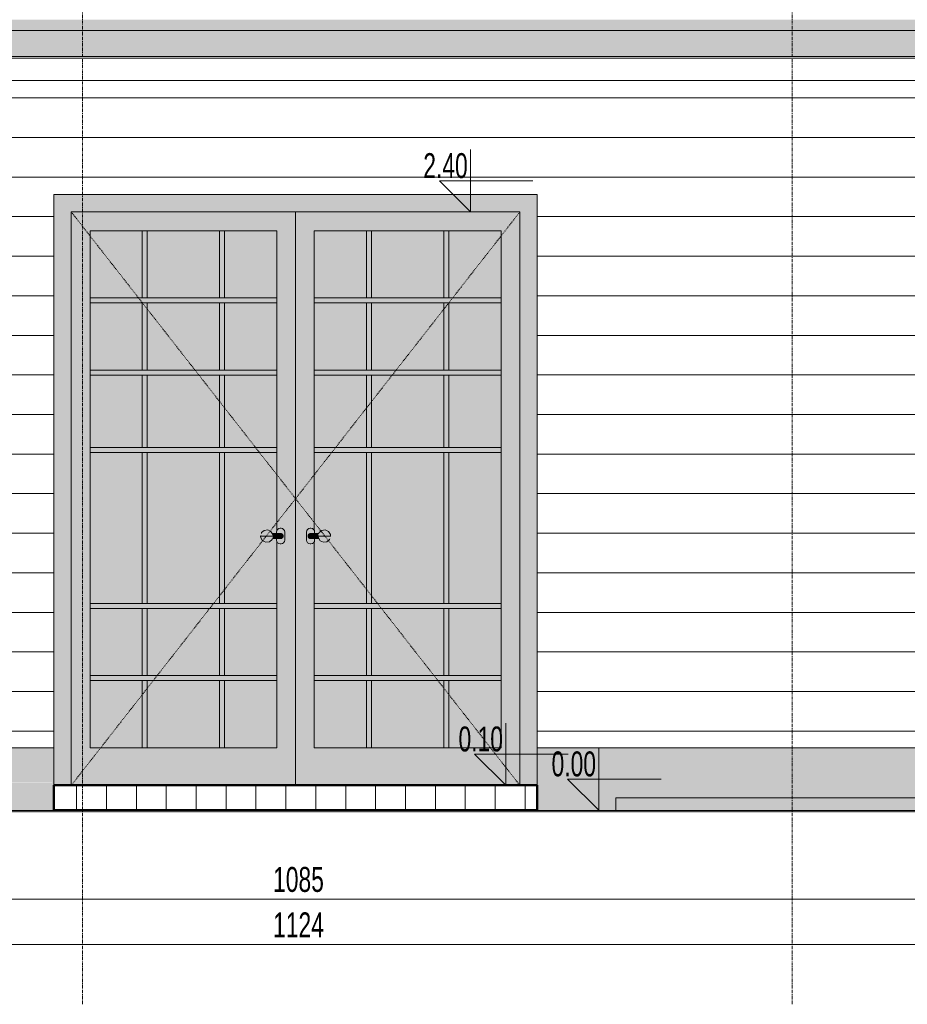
# Model space of a CAD drawing. Header units: centimetres. Extents: x 63272 to 70946, y -123 to 53714.
# Tile 16 of 50: x 66578 to 66934, y -78 to 317. Entities that reach past the tile are written whole.
import ezdxf

# ---------------------------------------------------------------- set-up
doc = ezdxf.new("R2010")
doc.units = ezdxf.units.CM
doc.linetypes.add('Kreska_2_', pattern=[0.635, 0.3175, -0.3175])
doc.linetypes.add('Linia siatki', pattern=[2.2225, 1.27, -0.3175, 0.3175, -0.3175])
for name, color, linetype, lineweight in [('A-ANNO-DIMS', 7, 'Continuous', 5), ('A-ANNO-DIMS-50', 7, 'Continuous', 5), ('A-DOOR', 7, 'Continuous', 5), ('A-DOOR-FRAM', 7, 'Continuous', 5), ('A-DOOR-GLAZ', 7, 'Continuous', 5), ('A-DOOR-HDLN', 7, 'Kreska_2_', 5), ('A-FLOR', 7, 'Continuous', 5), ('A-FLOR-PATT', 7, 'Continuous', 50), ('A-ROOF', 7, 'Continuous', 5), ('A-ROOF-OTLN', 7, 'Continuous', 5), ('A-ROOF-PATT', 7, 'Continuous', 5), ('A-WALL', 7, 'Continuous', 5), ('A-WALL-PATT', 7, 'Continuous', 5), ('C-TOPO', 7, 'Continuous', 5), ('G-ANNO-DIMS', 7, 'Continuous', 5), ('S-GRID', 7, 'Continuous', 5)]:
    doc.layers.add(name, color=color, linetype=linetype, lineweight=lineweight)
doc.styles.add('Arial Narrow', font='ARIALN.TTF', dxfattribs={"width": 0.8, "height": 10})
doc.dimstyles.new('standard_wielkość_otworów', dxfattribs={"dimscale": 30.48, "dimtxt": 10.23431, "dimasz": 0.246063, "dimexe": 0.164042, "dimexo": 0.0625, "dimgap": 0, "dimtad": 1, "dimdec": 1, "dimrnd": 0.5, "dimdsep": 46, "dimtxsty": 'Arial Narrow', "dimblk1": 'OBLIQUE', "dimblk2": 'OBLIQUE', "dimsah": 1, "dimcen": 0.09, "dimazin": 0, "dimtfac": 1, "dimtdec": 4, "dimtix": 1, "dimtmove": 0, "dimatfit": 3, "dimfxl": 0.164042, "dimfxlon": 1, "dimtvp": 1, "dimtolj": 1, "dimtzin": 0, "dimarcsym": 2})
pattern_1 = [(0, (66372.681, 0), (0, 15.875), [])]

# ---------------------------------------------------------------- blocks, each defined once
blk = doc.blocks.new('Drz Drzwi przeszklone x2 ___FK_04_0 ze szprosami - Dz_1 - Z - zwykłe - 151 x 240 _180 x 229_5_ EI 31-9118767-Elewacja w osi 2 - Północna')
at = {"layer": 'A-DOOR', "true_color": 0x383e42}
h = blk.add_hatch(color=250, dxfattribs=at)
h.paths.add_polyline_path([(-63943.25, 10), (-63943.25, 240), (-64033.25, 240), (-64033.25, 10), (-63950.75, 10)])
h.paths.add_polyline_path([(-64014.33, 25), (-64025.75, 25), (-64025.75, 232.5), (-63950.75, 232.5), (-63950.7, 112.35), (-63950.46, 112.66), (-63950.15, 112.9), (-63949.68, 113.06), (-63949.1, 113.1), (-63948.71, 113.05), (-63948.35, 112.9), (-63948.04, 112.66), (-63947.8, 112.35), (-63947.65, 111.99), (-63947.6, 111.6), (-63947.65, 108.01), (-63947.87, 107.56), (-63948.04, 107.34), (-63948.35, 107.1), (-63948.71, 106.95), (-63949.4, 106.9), (-63949.79, 106.95), (-63950.15, 107.1), (-63950.47, 107.35), (-63950.75, 107.65), (-63950.75, 25), (-63974.26, 25)])
h = blk.add_hatch(color=250, dxfattribs=at)
h.paths.add_polyline_path([(-63860.75, 10), (-63853.25, 10), (-63853.25, 240), (-63943.25, 240), (-63943.25, 10), (-63868.26, 10)])
h.paths.add_polyline_path([(-63934.2, 25), (-63935.75, 25), (-63935.8, 107.65), (-63936.04, 107.34), (-63936.35, 107.1), (-63936.71, 106.95), (-63937.4, 106.9), (-63937.79, 106.95), (-63938.15, 107.1), (-63938.47, 107.35), (-63938.7, 107.65), (-63938.85, 108.01), (-63938.9, 108.4), (-63938.85, 111.99), (-63938.7, 112.35), (-63938.46, 112.66), (-63938.15, 112.9), (-63937.68, 113.06), (-63937.1, 113.1), (-63936.71, 113.05), (-63936.35, 112.9), (-63936.04, 112.66), (-63935.75, 112.35), (-63935.75, 232.5), (-63860.75, 232.5), (-63860.75, 25)])
at = {"layer": 'A-DOOR', "true_color": 0x7f7f7f}
h = blk.add_hatch(color=8, dxfattribs=at)
h.paths.add_polyline_path([(-64002.75, 25), (-64002.75, 52), (-64004.75, 52), (-64004.75, 25)])
h.paths.add_polyline_path([(-64004.75, 54), (-64002.75, 54), (-64002.75, 81), (-64004.75, 81)])
h.paths.add_polyline_path([(-64004.75, 83), (-64002.75, 83), (-64002.75, 143.5), (-64004.75, 143.5), (-64004.75, 90.22)])
h.paths.add_polyline_path([(-64004.75, 145.5), (-64002.75, 145.5), (-64002.75, 174.5), (-64004.75, 174.5)])
h.paths.add_polyline_path([(-64004.75, 176.5), (-64002.75, 176.5), (-64002.75, 203.5), (-64004.75, 203.5), (-64004.75, 178.5)])
h.paths.add_polyline_path([(-64004.75, 205.5), (-64002.75, 205.5), (-64002.75, 232.5), (-64004.75, 232.5), (-64004.75, 227.26)])
h = blk.add_hatch(color=8, dxfattribs=at)
h.paths.add_polyline_path([(-63971.75, 25), (-63971.75, 52), (-63973.75, 52), (-63973.75, 25)])
h.paths.add_polyline_path([(-63971.75, 54), (-63971.75, 81), (-63973.75, 81), (-63973.75, 54)])
h.paths.add_polyline_path([(-63973.75, 83), (-63971.75, 83), (-63971.75, 143.5), (-63973.75, 143.5), (-63973.75, 90.22)])
h.paths.add_polyline_path([(-63973.75, 145.5), (-63971.75, 145.5), (-63971.75, 174.5), (-63973.75, 174.5)])
h.paths.add_polyline_path([(-63973.75, 176.5), (-63971.75, 176.5), (-63971.75, 203.5), (-63973.75, 203.5), (-63973.75, 181.58)])
h.paths.add_polyline_path([(-63973.75, 205.5), (-63971.75, 205.5), (-63971.75, 232.5), (-63973.75, 232.5), (-63973.75, 209.5)])
h = blk.add_hatch(color=8, dxfattribs=at)
h.paths.add_polyline_path([(-63912.75, 25), (-63912.75, 52), (-63914.75, 52), (-63914.75, 25)])
h.paths.add_polyline_path([(-63912.75, 54), (-63912.75, 81), (-63914.75, 81), (-63914.75, 54)])
h.paths.add_polyline_path([(-63912.75, 83), (-63912.75, 143.5), (-63914.75, 143.5), (-63914.75, 83)])
h.paths.add_polyline_path([(-63912.75, 145.5), (-63912.75, 174.5), (-63914.75, 174.5), (-63914.75, 145.5)])
h.paths.add_polyline_path([(-63914.75, 176.5), (-63912.75, 176.5), (-63912.75, 203.5), (-63914.75, 203.5), (-63914.75, 178.5)])
h.paths.add_polyline_path([(-63914.75, 205.5), (-63912.75, 205.5), (-63912.75, 232.5), (-63914.75, 232.5), (-63914.75, 227.26)])
h = blk.add_hatch(color=8, dxfattribs=at)
h.paths.add_polyline_path([(-63883.75, 25), (-63881.75, 25), (-63881.75, 52), (-63883.75, 52)])
h.paths.add_polyline_path([(-63881.75, 54), (-63881.75, 81), (-63883.75, 81), (-63883.75, 54)])
h.paths.add_polyline_path([(-63881.75, 83), (-63881.75, 143.5), (-63883.75, 143.5), (-63883.75, 83)])
h.paths.add_polyline_path([(-63881.75, 145.5), (-63881.75, 174.5), (-63883.75, 174.5), (-63883.75, 145.5)])
h.paths.add_polyline_path([(-63883.75, 176.5), (-63881.75, 176.5), (-63881.75, 203.5), (-63883.75, 203.5), (-63883.75, 181.58)])
h.paths.add_polyline_path([(-63883.75, 205.5), (-63881.75, 205.5), (-63881.75, 232.5), (-63883.75, 232.5), (-63883.75, 209.5)])
for points in [[(-63979.75, 203.5), (-63950.75, 203.5), (-63950.75, 205.5), (-64025.75, 205.5), (-64025.75, 203.5), (-64002.75, 203.5)], [(-63889.75, 203.5), (-63860.75, 203.5), (-63860.75, 205.5), (-63935.75, 205.5), (-63935.75, 203.5), (-63912.75, 203.5)], [(-64025.75, 174.5), (-63950.75, 174.5), (-63950.75, 176.5), (-64025.75, 176.5)], [(-63935.75, 174.5), (-63860.75, 174.5), (-63860.75, 176.5), (-63935.75, 176.5)], [(-63973.75, 143.5), (-63950.75, 143.5), (-63950.75, 145.5), (-64025.75, 145.5), (-64025.75, 143.5), (-64002.75, 143.5)], [(-63935.75, 143.5), (-63860.75, 143.5), (-63860.75, 145.5), (-63935.75, 145.5)], [(-63973.75, 81), (-63950.75, 81), (-63950.75, 83), (-64025.75, 83), (-64025.75, 81), (-64002.75, 81)], [(-63883.75, 81), (-63860.75, 81), (-63860.75, 83), (-63935.75, 83), (-63935.75, 81), (-63888.75, 81)], [(-63971.75, 52), (-63950.75, 52), (-63950.75, 54), (-64025.75, 54), (-64025.75, 52), (-63973.75, 52)], [(-63883.75, 52), (-63860.75, 52), (-63860.75, 54), (-63935.75, 54), (-63935.75, 52), (-63912.75, 52)]]:
    blk.add_hatch(color=8, dxfattribs=at).paths.add_polyline_path(points)
at = {"layer": 'A-DOOR', "true_color": 0x495058}
h = blk.add_hatch(color=251, dxfattribs=at)
h.paths.add_polyline_path([(-63957.3, 110), (-63957.27, 110), (-63957.23, 109.68), (-63957.29, 109.94)])
h.paths.add_polyline_path([(-63954.75, 107.55), (-63953.97, 107.65), (-63953.38, 108.03), (-63952.77, 108.55), (-63952.64, 108.81), (-63952.42, 109.29), (-63952.33, 109.69), (-63952.35, 110.05), (-63952.38, 110.37), (-63952.57, 111.06), (-63952.97, 111.63), (-63953.78, 112.24), (-63954.03, 112.38), (-63955.62, 112.36), (-63956.21, 111.98), (-63956.83, 111.45), (-63956.96, 111.19), (-63957.15, 110.84), (-63957.28, 110.21), (-63957.28, 109.76), (-63957.19, 109.31), (-63957.04, 108.95), (-63956.73, 108.45), (-63955.94, 107.82), (-63955.48, 107.62), (-63954.86, 107.57), (-63954.77, 107.56)])
h = blk.add_hatch(color=251, dxfattribs=at)
h.paths.add_polyline_path([(-63954.96, 107.56), (-63954.96, 107.6), (-63955.23, 107.62), (-63955.16, 107.58), (-63955.03, 107.56)])
h.paths.add_polyline_path([(-63956.83, 108.53), (-63956.96, 108.81), (-63956.83, 108.55)])
h.paths.add_polyline_path([(-63952.97, 111.63), (-63953.37, 111.99), (-63953.13, 111.76), (-63952.99, 111.65)])
for points in [[(-63949.25, 110), (-63948.25, 110), (-63948.32, 110.34), (-63948.5, 110.64), (-63948.55, 110.71), (-63948.75, 110.87), (-63949.14, 110.98), (-63949.25, 111), (-63952.49, 110.93), (-63952.32, 110.21), (-63952.3, 110), (-63950.75, 110)], [(-63949.1, 106.9), (-63948.71, 106.95), (-63948.35, 107.1), (-63948.03, 107.35), (-63947.8, 107.65), (-63947.65, 108.01), (-63947.6, 108.4), (-63947.65, 111.99), (-63947.8, 112.35), (-63948.04, 112.66), (-63948.35, 112.9), (-63948.83, 113.06), (-63949.4, 113.1), (-63949.79, 113.05), (-63950.15, 112.9), (-63950.46, 112.66), (-63950.75, 112.23), (-63950.85, 111.99), (-63950.9, 111.6), (-63950.9, 110.99), (-63948.99, 110.97), (-63948.75, 110.87), (-63948.5, 110.64), (-63948.32, 110.34), (-63948.28, 110.21), (-63948.25, 110), (-63948.32, 109.66), (-63948.5, 109.36), (-63948.55, 109.29), (-63948.75, 109.13), (-63949.14, 109.02), (-63949.25, 109), (-63950.9, 109), (-63950.85, 108.01), (-63950.7, 107.65), (-63950.46, 107.34), (-63950.15, 107.1), (-63949.79, 106.95), (-63949.4, 106.9)], [(-63937.4, 106.9), (-63936.71, 106.95), (-63936.35, 107.1), (-63936.03, 107.35), (-63935.75, 107.77), (-63935.65, 108.01), (-63935.6, 108.4), (-63935.6, 109.01), (-63937.51, 109.03), (-63937.75, 109.13), (-63938.01, 109.36), (-63938.18, 109.66), (-63938.22, 109.74), (-63938.23, 110.21), (-63938.18, 110.34), (-63938.01, 110.64), (-63937.96, 110.71), (-63937.75, 110.87), (-63937.37, 110.98), (-63937.25, 111), (-63935.6, 111), (-63935.65, 111.99), (-63935.8, 112.35), (-63936.04, 112.66), (-63936.35, 112.9), (-63936.83, 113.06), (-63937.4, 113.1), (-63937.79, 113.05), (-63938.15, 112.9), (-63938.46, 112.66), (-63938.7, 112.35), (-63938.85, 111.99), (-63938.9, 111.6), (-63938.85, 108.01), (-63938.63, 107.56), (-63938.46, 107.34), (-63938.15, 107.1), (-63937.79, 106.95)], [(-63937.25, 109), (-63934.01, 109.07), (-63934.17, 109.69), (-63934.26, 110), (-63938.25, 110), (-63938.18, 109.66), (-63938.01, 109.36), (-63937.96, 109.29), (-63937.75, 109.13), (-63937.37, 109.02)]]:
    blk.add_hatch(color=251, dxfattribs=at).paths.add_polyline_path(points)
h = blk.add_hatch(color=251, dxfattribs=at)
h.paths.add_polyline_path([(-63934.2, 110), (-63934.19, 110), (-63934.2, 110)])
h.paths.add_polyline_path([(-63938.25, 110), (-63934.2, 110), (-63934.08, 110.74), (-63934.03, 110.99), (-63937.51, 110.97), (-63937.75, 110.87), (-63938.01, 110.64), (-63938.18, 110.34), (-63938.23, 110.21)])
h = blk.add_hatch(color=251, dxfattribs=at)
h.paths.add_polyline_path([(-63931.75, 107.55), (-63931.31, 107.62), (-63930.89, 107.64), (-63930.31, 108.01), (-63929.67, 108.55), (-63929.54, 108.81), (-63929.36, 109.16), (-63929.23, 109.76), (-63929.23, 110.24), (-63929.31, 110.69), (-63929.46, 111.05), (-63929.78, 111.56), (-63930.57, 112.18), (-63931.04, 112.38), (-63932.53, 112.35), (-63933.14, 111.96), (-63933.73, 111.45), (-63933.86, 111.19), (-63934.09, 110.71), (-63934.18, 110.21), (-63934.16, 109.95), (-63934.13, 109.66), (-63933.94, 108.94), (-63933.53, 108.36), (-63932.81, 107.8), (-63932.35, 107.61), (-63931.78, 107.55)])
h.paths.add_polyline_path([(-63929.3, 109.55), (-63929.23, 110), (-63929.27, 110.32), (-63929.23, 109.85), (-63929.3, 109.56)])
h = blk.add_hatch(color=251, dxfattribs=at)
h.paths.add_polyline_path([(-63930.35, 107.98), (-63929.89, 108.31), (-63930.07, 108.2), (-63930.34, 107.98)])
h.paths.add_polyline_path([(-63929.25, 109.54), (-63929.23, 109.68), (-63929.25, 109.54)])
h.paths.add_polyline_path([(-63929.68, 111.47), (-63930.34, 112.05), (-63930.22, 111.92), (-63929.69, 111.48)])
h.paths.add_polyline_path([(-63933.53, 111.63), (-63932.73, 112.24), (-63933.33, 111.86), (-63933.51, 111.65)])
h = blk.add_hatch(color=251, dxfattribs=at)
h.paths.add_polyline_path([(-63952.3, 110), (-63952.32, 110), (-63952.3, 110)])
h.paths.add_polyline_path([(-63949.25, 109), (-63948.99, 109.03), (-63948.75, 109.13), (-63948.5, 109.36), (-63948.32, 109.66), (-63948.29, 109.74), (-63948.29, 110), (-63952.3, 110), (-63952.43, 109.27), (-63952.52, 109.01), (-63950.75, 109.01)])
at = {"layer": 'A-DOOR-FRAM', "true_color": 0x383e42}
blk.add_hatch(color=250, dxfattribs=at).paths.add_polyline_path([(-64033.25, 10), (-64033.25, 240), (-63853.25, 240), (-63853.25, 10), (-63846.25, 10), (-63846.25, 247), (-64040.25, 247), (-64040.25, 10)])
at = {"layer": 'A-DOOR-GLAZ', "true_color": 0xd5f1ff}
h = blk.add_hatch(color=7, dxfattribs=at)
h.paths.add_polyline_path([(-64025.75, 25), (-64004.75, 25), (-64004.75, 52), (-64025.75, 52), (-64025.75, 44.54)])
h.paths.add_polyline_path([(-63971.75, 25), (-63950.75, 25), (-63950.75, 52), (-63971.75, 52), (-63971.75, 44.54)])
h.paths.add_polyline_path([(-63973.75, 25), (-63973.75, 52), (-64002.75, 52), (-64002.75, 25), (-63974.26, 25)])
h.paths.add_polyline_path([(-64004.75, 54), (-64004.75, 81), (-64025.75, 81), (-64025.75, 54), (-64014.33, 54)])
h.paths.add_polyline_path([(-63950.75, 54), (-63950.75, 81), (-63971.75, 81), (-63971.75, 54)])
h.paths.add_polyline_path([(-63973.75, 54), (-63973.75, 81), (-64002.75, 81), (-64002.75, 54)])
h.paths.add_polyline_path([(-64014.33, 83), (-64004.75, 83), (-64004.75, 143.5), (-64025.75, 143.5), (-64025.75, 83)])
h.paths.add_polyline_path([(-64002.75, 83), (-63973.75, 83), (-63973.75, 143.5), (-64002.75, 143.5), (-64002.75, 90.22)])
h.paths.add_polyline_path([(-63950.75, 83), (-63950.75, 107.77), (-63950.85, 108.01), (-63950.9, 108.4), (-63950.9, 109.01), (-63952.54, 108.98), (-63952.99, 108.33), (-63953.43, 107.98), (-63953.67, 107.82), (-63954.15, 107.61), (-63955.03, 107.56), (-63955.62, 107.64), (-63956.31, 108.08), (-63956.62, 108.31), (-63956.9, 108.67), (-63957.21, 109.36), (-63957.27, 109.68), (-63957.28, 110.21), (-63957.18, 110.73), (-63957.04, 111.06), (-63956.82, 111.48), (-63956.17, 112.05), (-63955.47, 112.39), (-63954.7, 112.42), (-63954.23, 112.38), (-63953.97, 112.35), (-63953.37, 111.99), (-63953.04, 111.71), (-63952.64, 111.22), (-63952.47, 110.99), (-63950.9, 111), (-63950.85, 111.99), (-63950.75, 112.35), (-63950.75, 143.5), (-63971.75, 143.5), (-63971.75, 83)])
h.paths.add_polyline_path([(-63957.24, 109.81), (-63957.25, 109.91), (-63957.25, 110.09), (-63957.26, 109.86), (-63957.25, 109.83)])
h.paths.add_polyline_path([(-63952.37, 109.81), (-63952.32, 110.07), (-63952.33, 110), (-63952.37, 109.86)])
h.paths.add_polyline_path([(-63971.75, 145.5), (-63950.75, 145.5), (-63950.75, 174.5), (-63971.75, 174.5)])
h.paths.add_polyline_path([(-64025.75, 145.5), (-64004.75, 145.5), (-64004.75, 174.5), (-64025.75, 174.5)])
h.paths.add_polyline_path([(-63973.75, 145.5), (-63973.75, 174.5), (-64002.75, 174.5), (-64002.75, 145.5)])
h.paths.add_polyline_path([(-64014.33, 176.5), (-64004.75, 176.5), (-64004.75, 203.5), (-64025.75, 203.5), (-64025.75, 176.5)])
h.paths.add_polyline_path([(-63950.75, 176.5), (-63950.75, 203.5), (-63971.75, 203.5), (-63971.75, 176.5)])
h.paths.add_polyline_path([(-64002.75, 176.5), (-63973.75, 176.5), (-63973.75, 203.5), (-64002.75, 203.5), (-64002.75, 180.5)])
h.paths.add_polyline_path([(-63971.75, 205.5), (-63950.75, 205.5), (-63950.75, 232.5), (-63971.75, 232.5), (-63971.75, 211.5)])
h.paths.add_polyline_path([(-64014.33, 205.5), (-64004.75, 205.5), (-64004.75, 232.5), (-64025.75, 232.5), (-64025.75, 205.5)])
h.paths.add_polyline_path([(-63973.75, 205.5), (-63973.75, 232.5), (-64002.75, 232.5), (-64002.75, 205.5), (-63977.75, 205.5)])
h = blk.add_hatch(color=7, dxfattribs=at)
h.paths.add_polyline_path([(-63935.75, 25), (-63914.75, 25), (-63914.75, 52), (-63935.75, 52), (-63935.75, 44.54)])
h.paths.add_polyline_path([(-63860.75, 25), (-63860.75, 52), (-63881.75, 52), (-63881.75, 25)])
h.paths.add_polyline_path([(-63883.75, 25), (-63883.75, 52), (-63912.75, 52), (-63912.75, 25)])
h.paths.add_polyline_path([(-63875.25, 54), (-63860.75, 54), (-63860.75, 81), (-63881.75, 81), (-63881.75, 54)])
h.paths.add_polyline_path([(-63883.75, 54), (-63883.75, 81), (-63912.75, 81), (-63912.75, 54)])
h.paths.add_polyline_path([(-63934.2, 54), (-63914.75, 54), (-63914.75, 81), (-63935.75, 81), (-63935.75, 54)])
h.paths.add_polyline_path([(-63929.2, 110), (-63929.23, 110), (-63929.23, 109.91)])
h.paths.add_polyline_path([(-63934.2, 83), (-63914.75, 83), (-63914.75, 143.5), (-63935.75, 143.5), (-63935.75, 112.23), (-63935.65, 111.99), (-63935.6, 111.6), (-63935.6, 110.99), (-63933.96, 111.02), (-63933.73, 111.47), (-63932.73, 112.25), (-63932.35, 112.38), (-63930.89, 112.36), (-63930.18, 111.92), (-63929.67, 111.45), (-63929.3, 110.64), (-63929.22, 110.21), (-63929.2, 110), (-63929.33, 109.27), (-63929.46, 108.94), (-63929.77, 108.44), (-63930.19, 108.08), (-63930.93, 107.62), (-63931.8, 107.56), (-63932.53, 107.65), (-63933.13, 108.03), (-63933.73, 108.55), (-63933.98, 109.01), (-63935.6, 109), (-63935.65, 108.01), (-63935.75, 107.68), (-63935.75, 83)])
h.paths.add_polyline_path([(-63906.75, 83), (-63883.75, 83), (-63883.75, 143.5), (-63912.75, 143.5), (-63912.75, 83)])
h.paths.add_polyline_path([(-63881.75, 83), (-63860.75, 83), (-63860.75, 143.5), (-63881.75, 143.5), (-63881.75, 90.22)])
h.paths.add_polyline_path([(-63934.14, 109.81), (-63934.16, 109.95), (-63934.15, 110.09), (-63934.16, 109.86), (-63934.15, 109.83)])
h.paths.add_polyline_path([(-63914.75, 145.5), (-63914.75, 174.5), (-63935.75, 174.5), (-63935.75, 145.5), (-63921, 145.5)])
h.paths.add_polyline_path([(-63860.75, 145.5), (-63860.75, 174.5), (-63881.75, 174.5), (-63881.75, 145.5)])
h.paths.add_polyline_path([(-63883.75, 145.5), (-63883.75, 174.5), (-63912.75, 174.5), (-63912.75, 145.5)])
h.paths.add_polyline_path([(-63860.75, 176.5), (-63860.75, 203.5), (-63881.75, 203.5), (-63881.75, 176.5)])
h.paths.add_polyline_path([(-63912.75, 176.5), (-63883.75, 176.5), (-63883.75, 203.5), (-63912.75, 203.5), (-63912.75, 180.5)])
h.paths.add_polyline_path([(-63934.2, 176.5), (-63914.75, 176.5), (-63914.75, 203.5), (-63935.75, 203.5), (-63935.75, 176.5)])
h.paths.add_polyline_path([(-63914.75, 205.5), (-63914.75, 232.5), (-63935.75, 232.5), (-63935.75, 205.5), (-63934.2, 205.5)])
h.paths.add_polyline_path([(-63883.75, 205.5), (-63883.75, 232.5), (-63912.75, 232.5), (-63912.75, 205.5), (-63887.75, 205.5)])
h.paths.add_polyline_path([(-63860.75, 205.5), (-63860.75, 232.5), (-63881.75, 232.5), (-63881.75, 205.5)])
at = {"layer": 'A-DOOR'}
for p, q in [((-63943.25, 240), (-64033.25, 240)), ((-64033.25, 10), (-64033.25, 240)), ((-63853.25, 240), (-63943.25, 240)), ((-63943.25, 10), (-63943.25, 240)), ((-63943.25, 240), (-63943.25, 10)), ((-63853.25, 240), (-63853.25, 10)), ((-64025.75, 232.5), (-64025.75, 25)), ((-64025.75, 232.5), (-63950.75, 232.5)), ((-64004.75, 205.5), (-64004.75, 232.5)), ((-64002.75, 232.5), (-64002.75, 205.5)), ((-63973.75, 205.5), (-63973.75, 232.5)), ((-63971.75, 232.5), (-63971.75, 205.5)), ((-63950.75, 112.23), (-63950.75, 232.5)), ((-63935.75, 232.5), (-63935.75, 112.23)), ((-63935.75, 232.5), (-63860.75, 232.5)), ((-63914.75, 205.5), (-63914.75, 232.5)), ((-63912.75, 232.5), (-63912.75, 205.5)), ((-63883.75, 232.5), (-63883.75, 205.5)), ((-63881.75, 205.5), (-63881.75, 232.5)), ((-63860.75, 25), (-63860.75, 232.5)), ((-63950.75, 205.5), (-64025.75, 205.5)), ((-63935.75, 205.5), (-63860.75, 205.5)), ((-63950.75, 203.5), (-64025.75, 203.5)), ((-64004.75, 176.5), (-64004.75, 203.5)), ((-64002.75, 203.5), (-64002.75, 176.5)), ((-63973.75, 176.5), (-63973.75, 203.5)), ((-63971.75, 203.5), (-63971.75, 176.5)), ((-63860.75, 203.5), (-63935.75, 203.5)), ((-63914.75, 176.5), (-63914.75, 203.5)), ((-63912.75, 203.5), (-63912.75, 176.5)), ((-63883.75, 203.5), (-63883.75, 176.5)), ((-63881.75, 176.5), (-63881.75, 203.5)), ((-63950.75, 176.5), (-64025.75, 176.5)), ((-63950.75, 174.5), (-64025.75, 174.5)), ((-64004.75, 145.5), (-64004.75, 174.5)), ((-64002.75, 174.5), (-64002.75, 145.5)), ((-63973.75, 145.5), (-63973.75, 174.5)), ((-63971.75, 174.5), (-63971.75, 145.5)), ((-63860.75, 176.5), (-63935.75, 176.5)), ((-63935.75, 174.5), (-63860.75, 174.5)), ((-63914.75, 145.5), (-63914.75, 174.5)), ((-63912.75, 174.5), (-63912.75, 145.5)), ((-63883.75, 174.5), (-63883.75, 145.5)), ((-63881.75, 145.5), (-63881.75, 174.5)), ((-63950.75, 145.5), (-64025.75, 145.5)), ((-63950.75, 143.5), (-64025.75, 143.5)), ((-64004.75, 83), (-64004.75, 143.5)), ((-64002.75, 143.5), (-64002.75, 83)), ((-63973.75, 83), (-63973.75, 143.5)), ((-63971.75, 143.5), (-63971.75, 83)), ((-63860.75, 145.5), (-63935.75, 145.5)), ((-63935.75, 143.5), (-63860.75, 143.5)), ((-63914.75, 83), (-63914.75, 143.5)), ((-63912.75, 143.5), (-63912.75, 83)), ((-63883.75, 143.5), (-63883.75, 83)), ((-63881.75, 83), (-63881.75, 143.5)), ((-63949.25, 111), (-63952.53, 111)), ((-63950.9, 111.6), (-63950.9, 110.99)), ((-63949.1, 113.1), (-63949.4, 113.1)), ((-63947.6, 108.4), (-63947.6, 111.6)), ((-63938.9, 111.6), (-63938.9, 108.4)), ((-63937.1, 113.1), (-63937.4, 113.1)), ((-63933.97, 111), (-63937.25, 111)), ((-63935.6, 110.99), (-63935.6, 111.6)), ((-63957.3, 110), (-63957.24, 110.21)), ((-63952.3, 110), (-63957.3, 110)), ((-63952.53, 109), (-63949.25, 109)), ((-63952.3, 110), (-63952.36, 109.79)), ((-63950.9, 109.01), (-63950.9, 108.4)), ((-63950.75, 25), (-63950.75, 107.77)), ((-63949.4, 106.9), (-63949.1, 106.9)), ((-63937.4, 106.9), (-63937.1, 106.9)), ((-63937.25, 109), (-63933.97, 109)), ((-63935.75, 107.77), (-63935.75, 25)), ((-63935.6, 108.4), (-63935.6, 109.01)), ((-63934.2, 110.02), (-63934.14, 110.21)), ((-63934.2, 110), (-63929.2, 110)), ((-63929.2, 110), (-63929.26, 109.79)), ((-63950.75, 83), (-64025.75, 83)), ((-63860.75, 83), (-63935.75, 83)), ((-63950.75, 81), (-64025.75, 81)), ((-64004.75, 54), (-64004.75, 81)), ((-64002.75, 81), (-64002.75, 54)), ((-63973.75, 54), (-63973.75, 81)), ((-63971.75, 81), (-63971.75, 54)), ((-63935.75, 81), (-63860.75, 81)), ((-63914.75, 54), (-63914.75, 81)), ((-63912.75, 81), (-63912.75, 54)), ((-63883.75, 81), (-63883.75, 54)), ((-63881.75, 54), (-63881.75, 81)), ((-63950.75, 54), (-64025.75, 54)), ((-63950.75, 52), (-64025.75, 52)), ((-64004.75, 25), (-64004.75, 52)), ((-64002.75, 52), (-64002.75, 25)), ((-63973.75, 25), (-63973.75, 52)), ((-63971.75, 52), (-63971.75, 25)), ((-63860.75, 54), (-63935.75, 54)), ((-63860.75, 52), (-63935.75, 52)), ((-63914.75, 25), (-63914.75, 52)), ((-63912.75, 52), (-63912.75, 25)), ((-63883.75, 52), (-63883.75, 25)), ((-63881.75, 25), (-63881.75, 52)), ((-64025.75, 25), (-63950.75, 25)), ((-63935.75, 25), (-63860.75, 25))]:
    blk.add_line(p, q, dxfattribs=at)
at = {"layer": 'A-DOOR', "flags": 128}
for points in [[(-63956.99, 111.06), (-63956.9, 111.36), (-63955.82, 112.28), (-63954.42, 112.47), (-63953.14, 111.86), (-63952.39, 110.66), (-63952.3, 110)], [(-63933.89, 111.06), (-63933.8, 111.36), (-63932.72, 112.28), (-63931.32, 112.47), (-63930.04, 111.86), (-63929.29, 110.66), (-63929.2, 110)], [(-63952.61, 108.94), (-63952.7, 108.64), (-63953.78, 107.72), (-63955.19, 107.53), (-63956.47, 108.14), (-63957.21, 109.34), (-63957.3, 110)], [(-63929.51, 108.94), (-63929.6, 108.64), (-63930.68, 107.72), (-63932.09, 107.53), (-63933.37, 108.14), (-63934.11, 109.34), (-63934.2, 110)]]:
    blk.add_lwpolyline(points, dxfattribs=at)
at = {"layer": 'A-DOOR'}
for centre, start, end in [((-63949.4, 111.6), 90, 180), ((-63949.1, 111.6), 0, 90), ((-63937.4, 111.6), 90, 180), ((-63937.1, 111.6), 360, 90), ((-63949.4, 108.4), 180, 270), ((-63949.1, 108.4), 270, 360), ((-63937.4, 108.4), 180, 270), ((-63937.1, 108.4), 270, 360)]:
    blk.add_arc(centre, 1.5, start, end, dxfattribs=at)
for centre, start_param, end_param in [((-63952.82, 110), 4.712389, 4.780169), ((-63952.82, 110), 4.644609, 4.712389), ((-63933.69, 110), 1.503016, 1.570796), ((-63933.69, 110), 1.570796, 1.638576)]:
    blk.add_ellipse(centre, major_axis=(0, 1), ratio=0.5, start_param=start_param, end_param=end_param, dxfattribs=at)
for points, knots in [([(-63949.25, 111), (-63949.21, 111), (-63949.12, 110.99), (-63948.99, 110.97), (-63948.87, 110.93), (-63948.75, 110.87), (-63948.64, 110.8), (-63948.54, 110.71), (-63948.46, 110.61), (-63948.36, 110.47), (-63948.28, 110.26), (-63948.25, 110.09), (-63948.25, 110)], [0.5, 0.5, 0.5, 0.5, 0.5416667, 0.5833333, 0.625, 0.6666667, 0.7083333, 0.75, 0.7916667, 0.8333333, 0.9166667, 1, 1, 1, 1]), ([(-63938.25, 110), (-63938.25, 110.09), (-63938.23, 110.26), (-63938.15, 110.47), (-63938.05, 110.61), (-63937.96, 110.71), (-63937.86, 110.8), (-63937.75, 110.87), (-63937.64, 110.93), (-63937.51, 110.97), (-63937.38, 110.99), (-63937.3, 111), (-63937.25, 111)], [0, 0, 0, 0, 0.0833333, 0.1666667, 0.2083333, 0.25, 0.2916667, 0.3333333, 0.375, 0.4166667, 0.4583333, 0.5, 0.5, 0.5, 0.5]), ([(-63948.25, 110), (-63948.25, 109.91), (-63948.28, 109.74), (-63948.36, 109.53), (-63948.46, 109.39), (-63948.54, 109.29), (-63948.64, 109.2), (-63948.75, 109.13), (-63948.87, 109.07), (-63948.99, 109.03), (-63949.12, 109.01), (-63949.21, 109), (-63949.25, 109)], [0, 0, 0, 0, 0.0833333, 0.1666667, 0.2083333, 0.25, 0.2916667, 0.3333333, 0.375, 0.4166667, 0.4583333, 0.5, 0.5, 0.5, 0.5]), ([(-63937.25, 109), (-63937.3, 109), (-63937.38, 109.01), (-63937.51, 109.03), (-63937.64, 109.07), (-63937.75, 109.13), (-63937.86, 109.2), (-63937.96, 109.29), (-63938.05, 109.39), (-63938.15, 109.53), (-63938.23, 109.74), (-63938.25, 109.91), (-63938.25, 110)], [0.5, 0.5, 0.5, 0.5, 0.5416667, 0.5833333, 0.625, 0.6666667, 0.7083333, 0.75, 0.7916667, 0.8333333, 0.9166667, 1, 1, 1, 1])]:
    blk.add_open_spline(points, degree=3, knots=knots, dxfattribs=at)
at = {"layer": 'A-DOOR-FRAM'}
for p, q in [((-64033.25, 240), (-64033.25, 10)), ((-64033.25, 240), (-63853.25, 240)), ((-63853.25, 10), (-63853.25, 240))]:
    blk.add_line(p, q, dxfattribs=at)
at = {"layer": 'A-DOOR-HDLN'}
for p, q in [((-64033.25, 240), (-63943.25, 125)), ((-63853.25, 240), (-63943.25, 125)), ((-63943.25, 125), (-64033.25, 10)), ((-63943.25, 125), (-63853.25, 10))]:
    blk.add_line(p, q, dxfattribs=at)
blk = doc.blocks.new('Rzędne punktów - Znacznik rzędnej-817464-Elewacja w osi 2 - Północna')
at = {"layer": 'G-ANNO-DIMS'}
for p, q in [((-63821.57, 0), (-63821.57, 25)), ((-63834.07, 12.5), (-63821.57, 0)), ((-63834.07, 12.5), (-63796.57, 12.5))]:
    blk.add_line(p, q, dxfattribs=at)
blk = doc.blocks.new('DIMBLOCK12-Elewacja w osi 2 - Północna')
at = {"layer": 'A-ANNO-DIMS-50', "color": 250, "true_color": 0x303030}
for p, q in [((66146.53, -35.68), (66146.53, -30.68)), ((67231.43, -35.68), (67231.43, -30.68)), ((66146.53, -35.68), (66150.28, -31.93)), ((67231.43, -35.68), (67235.18, -31.93)), ((66146.53, -35.68), (66142.78, -39.43)), ((66146.53, -35.68), (67231.43, -35.68)), ((66146.53, -35.68), (66146.53, -40.68)), ((67231.43, -35.68), (67227.68, -39.43)), ((67231.43, -35.68), (67231.43, -40.68))]:
    blk.add_line(p, q, dxfattribs=at)
at = {"layer": 'A-ANNO-DIMS-50', "color": 0, "insert": (66679.55, -22.75), "char_height": 10, "width": 22.613, "attachment_point": 1, "line_spacing_factor": 0.974696, "style": 'Arial Narrow'}
blk.add_mtext('1085', dxfattribs=at)
blk = doc.blocks.new('_Oblique')
at = {"color": 0, "linetype": 'ByBlock', "lineweight": -2}
blk.add_line((-0.5, -0.5), (0.5, 0.5), dxfattribs=at)
blk = doc.blocks.new('DIMBLOCK14-Elewacja w osi 2 - Północna')
at = {"layer": 'A-ANNO-DIMS-50', "color": 250, "true_color": 0x303030}
for p, q in [((66126.98, -53.89), (66126.98, -48.89)), ((66126.98, -53.89), (66130.73, -50.14)), ((67250.98, -53.89), (67250.98, -48.89)), ((67250.98, -53.89), (67254.73, -50.14)), ((66126.98, -53.89), (66123.23, -57.64)), ((67250.98, -53.89), (66126.98, -53.89)), ((66126.98, -53.89), (66126.98, -58.89)), ((67250.98, -53.89), (67247.23, -57.64)), ((67250.98, -53.89), (67250.98, -58.89))]:
    blk.add_line(p, q, dxfattribs=at)
at = {"layer": 'A-ANNO-DIMS-50', "color": 0, "insert": (66679.55, -40.97), "char_height": 10, "width": 22.613, "attachment_point": 1, "line_spacing_factor": 0.974696, "style": 'Arial Narrow'}
blk.add_mtext('1124', dxfattribs=at)

msp = doc.modelspace()

# ---------------------------------------------------------------- hatches: boundary and pattern name
at = {"layer": 'A-FLOR-PATT', "lineweight": 5}
h = msp.add_hatch(dxfattribs=at)
h.set_pattern_fill('FP_6', color=256, style=0, pattern_type=2)
h.set_pattern_definition([(0, (66372.681, 0), (0, 12), []), (90, (66372.681, 0), (-12, 7e-16), [])])
h.paths.add_polyline_path([(66777.77, 0), (66785.58, 0), (66785.58, 10), (66591.58, 10), (66591.58, 0), (66697.63, 0)])
at = {"layer": 'A-ROOF-OTLN', "true_color": 0x383e42}
msp.add_hatch(color=250, dxfattribs=at).paths.add_polyline_path([(66121.98, 312.85), (66146.32, 312.85), (66146.42, 313.01), (66146.61, 313.12), (66146.91, 313.48), (66147.2, 313.66), (66147.71, 314.24), (66148.05, 314.46), (66148.74, 315.22), (66149.17, 315.47), (66149.36, 315.67), (66153.13, 315.67), (66153.37, 315.44), (66153.74, 315.22), (66154.47, 314.44), (66154.78, 314.24), (66155.32, 313.65), (66155.63, 313.41), (66155.94, 313.08), (66156.07, 313.01), (66156.17, 312.85), (67220.72, 312.86), (67220.74, 313.13), (67220.89, 313.7), (67221.27, 314.49), (67221.39, 314.92), (67221.7, 315.5), (67222.03, 316.69), (67231.2, 316.64), (67231.21, 316.61), (67231.55, 315.47), (67231.91, 314.8), (67232.01, 314.46), (67232.47, 313.41), (67232.58, 312.85), (67256.01, 312.85), (67256.01, 317.13), (66121.98, 317.13), (66121.98, 312.91)])
at = {"layer": 'A-ROOF-PATT', "true_color": 0xc7ae96}
h = msp.add_hatch(color=253, dxfattribs=at)
h.paths.add_polyline_path([(66121.98, 302.33), (66146.24, 302.33), (66146.24, 312.85), (66121.98, 312.85), (66121.98, 307)])
h.paths.add_polyline_path([(67249.61, 302.33), (67256.01, 302.33), (67256.01, 312.85), (67232.58, 312.85), (67232.58, 302.33), (67238.53, 302.33)])
h.paths.add_polyline_path([(66857.9, 302.33), (67220.72, 302.33), (67220.72, 312.85), (66156.24, 312.85), (66156.24, 302.33), (66837.87, 302.33)])
at = {"layer": 'A-ROOF-PATT'}
h = msp.add_hatch(dxfattribs=at)
h.set_pattern_fill('FP_4', color=256, style=0, pattern_type=2)
h.set_pattern_definition(pattern_1)
h.paths.add_polyline_path([(66126.98, 292.77), (66146.24, 292.77), (66146.24, 302.33), (66126.98, 302.33), (66126.98, 295.78)])
h.paths.add_polyline_path([(66817.83, 292.77), (67220.72, 292.77), (67220.72, 302.33), (66156.24, 302.33), (66156.24, 292.77), (66777.77, 292.77)])
h.paths.add_polyline_path([(67251.01, 292.77), (67251.01, 302.33), (67232.58, 302.33), (67232.58, 292.77), (67238.53, 292.77)])
at = {"layer": 'A-WALL', "true_color": 0xb2b2b2}
msp.add_hatch(color=253, dxfattribs=at).paths.add_polyline_path([(67308.03, -0.26), (67308.03, 5), (66817.08, 5), (66817.08, -0.21), (67258.56, -0.26)])
at = {"layer": 'A-WALL-PATT'}
h = msp.add_hatch(dxfattribs=at)
h.set_pattern_fill('FP_4', color=256, style=0, pattern_type=2)
h.set_pattern_definition(pattern_1)
h.paths.add_polyline_path([(66126.98, 25), (66146.24, 25), (66146.24, 292.77), (66126.98, 292.77), (66126.98, 90.22)])
h.paths.add_polyline_path([(66156.24, 25), (66591.58, 25), (66591.58, 247), (66785.58, 247), (66785.58, 25), (67214.18, 25), (67214.18, 292.77), (66156.24, 292.77), (66156.24, 27.41)])
h.paths.add_polyline_path([(66397.13, 101.14), (66297.28, 101.19), (66297.28, 105), (66296.28, 105), (66296.28, 230), (66436.28, 230), (66436.28, 105), (66435.28, 105), (66435.28, 101.14), (66407.15, 101.14)])
h.paths.add_polyline_path([(67080.68, 101.14), (66942.68, 101.19), (66942.68, 105), (66941.68, 105), (66941.68, 230), (67081.68, 230), (67081.68, 105), (67080.68, 105), (67080.68, 101.14)])
at = {"layer": 'A-WALL-PATT', "true_color": 0x878581}
h = msp.add_hatch(color=252, dxfattribs=at)
h.paths.add_polyline_path([(66591.58, 11), (66591.58, 25), (66156.24, 25), (66156.24, 11), (66584.08, 11)])
h.paths.add_polyline_path([(66136.7, 11), (66146.24, 11), (66146.24, 25), (66128.98, 25), (66128.98, 11)])
h.paths.add_polyline_path([(67214.18, 11), (67214.18, 25), (66785.58, 25), (66785.58, 11), (67208.48, 11)])
msp.add_hatch(color=252, dxfattribs=at).paths.add_polyline_path([(66817.08, -0.21), (66817.08, 5), (67216.18, 5), (67216.18, 11), (66785.58, 11), (66785.58, 0), (66591.58, 0), (66591.58, 11), (66156.24, 10.96), (66156.04, 9.66), (66155.57, 8.57), (66154.61, 7.46), (66153.61, 6.77), (66152.49, 6.34), (66151.21, 6.19), (66149.88, 6.38), (66148.74, 6.83), (66147.6, 7.72), (66146.87, 8.67), (66146.41, 9.77), (66146.23, 11), (66128.98, 11), (66128.98, 5), (66560.08, 4.95), (66560.08, -0.18), (66785.58, -0.2)])
at = {"layer": 'C-TOPO', "true_color": 0x808080}
msp.add_hatch(color=8, dxfattribs=at).paths.add_polyline_path([(66397.13, -1.14), (67338.7, -1.14), (67338.7, -0.26), (66056.57, -0.13), (66056.57, -1.14), (66377.1, -1.14)])

# ---------------------------------------------------------------- linework, layer by layer
at = {"layer": 'A-FLOR', "lineweight": 50}
for p, q in [((66785.58, 10), (66591.58, 10)), ((66591.58, 10), (66591.58, 0)), ((66785.58, 0), (66785.58, 10)), ((66591.58, 0), (66785.58, 0))]:
    msp.add_line(p, q, dxfattribs=at)
at = {"layer": 'A-ROOF'}
msp.add_line((66156.24, 292.77), (67220.72, 292.77), dxfattribs=at)
at = {"layer": 'A-ROOF-OTLN'}
for p, q in [((66156.07, 312.83), (67220.72, 312.83)), ((67220.72, 302.33), (66156.24, 302.33))]:
    msp.add_line(p, q, dxfattribs=at)
at = {"layer": 'A-WALL'}
for p, q in [((66591.58, 10), (66591.58, 247)), ((66591.58, 247), (66785.58, 247)), ((66785.58, 247), (66785.58, 10)), ((66156.24, 25), (66591.58, 25)), ((66785.58, 25), (67220.72, 25)), ((67308.03, 5), (66817.08, 5)), ((66817.08, 5), (66817.08, -0.21))]:
    msp.add_line(p, q, dxfattribs=at)
at = {"layer": 'C-TOPO', "lineweight": 35}
msp.add_line((67338.7, -0.26), (66056.57, -0.13), dxfattribs=at)
at = {"layer": 'C-TOPO'}
msp.add_line((67338.7, -0.26), (66056.57, -0.13), dxfattribs=at)
at = {"layer": 'S-GRID', "color": 9, "linetype": 'Linia siatki', "true_color": 0xc0c0c0}
for p, q in [((66603.08, -77.84), (66603.08, 648.24)), ((66887.88, -77.84), (66887.88, 648.24))]:
    msp.add_line(p, q, dxfattribs=at)

# ---------------------------------------------------------------- block references
at = {"layer": 'A-DOOR'}
msp.add_blockref('Drz Drzwi przeszklone x2 ___FK_04_0 ze szprosami - Dz_1 - Z - zwykłe - 151 x 240 _180 x 229_5_ EI 31-9118767-Elewacja w osi 2 - Północna', (130631.83, 0), dxfattribs=at)
at = {"layer": 'G-ANNO-DIMS'}
for p in [(130580.34, 240), (130594.49, 10), (130631.83, 0)]:
    msp.add_blockref('Rzędne punktów - Znacznik rzędnej-817464-Elewacja w osi 2 - Północna', p, dxfattribs=at)

# ---------------------------------------------------------------- texts
at = {"layer": 'G-ANNO-DIMS', "char_height": 10, "width": 21.4907, "attachment_point": 1, "line_spacing_factor": 0.974696, "style": 'Arial Narrow'}
for s, insert in [('2.40', (66739.82, 263.59)), ('0.10', (66753.96, 33.59)), ('0.00', (66791.3, 23.59))]:
    msp.add_mtext(s, dxfattribs=dict(at, insert=insert))

# ---------------------------------------------------------------- dimensions: what is measured, and where the dimension line sits
at = {"layer": 'A-ANNO-DIMS', "color": 250, "true_color": 0x303030}
for base, p1, p2, override, picture, middle in [((67231.43, -35.68), (66146.53, -30.68), (67231.43, -30.68), {"dimpost": '<>', "dimfxl": 1084.9}, 'DIMBLOCK12-Elewacja w osi 2 - Północna', (66688.98, -30.57)), ((66126.98, -53.89), (67250.98, -48.89), (66126.98, -48.89), {"dimpost": '<>', "dimfxl": 1124}, 'DIMBLOCK14-Elewacja w osi 2 - Północna', (66688.98, -48.87))]:
    dim = msp.add_linear_dim(base=base, p1=p1, p2=p2, dimstyle='standard_wielkość_otworów', override=override, dxfattribs=at)
    dim.commit()
    dim.dimension.update_dxf_attribs({"geometry": picture, "text_midpoint": middle})

doc.saveas('drawing.dxf')
